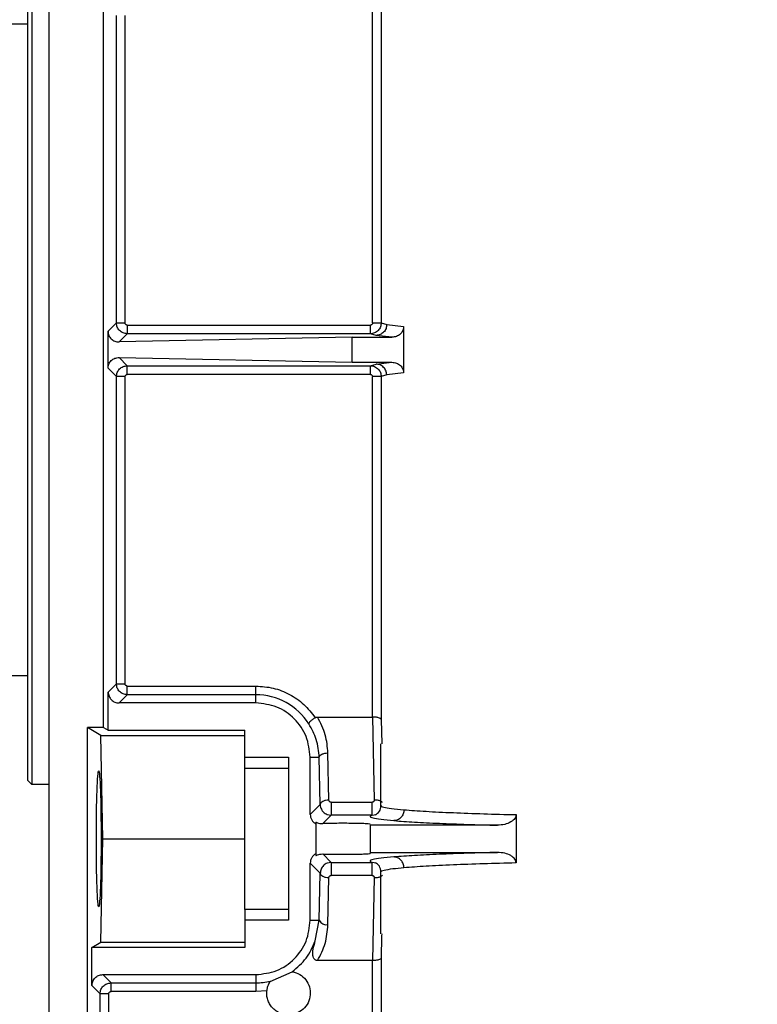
# Model space of a CAD drawing. Header units: inches. Extents: x 170 to 288, y 234 to 248.
# Tile 170 of 192: x 206.6259 to 206.715, y 244.5854 to 244.7043. Entities that reach past the tile are written whole.
import ezdxf

# ---------------------------------------------------------------- set-up
doc = ezdxf.new("R2010")
doc.units = ezdxf.units.IN
doc.header["$LTSCALE"] = 0.25
doc.header["$MEASUREMENT"] = 0
doc.layers.add('ANNOTATIONS', color=1, linetype='Continuous')
doc.layers.add('SLIM E GUIDE MOTOR RH', color=7, linetype='Continuous')
doc.styles.add('ARIAL', font='arial.ttf', dxfattribs={"height": 0.09375})
doc.dimstyles.new('STANDARD$0', dxfattribs={"dimtxt": 0.09375, "dimasz": 0.09375, "dimexe": 0.03125, "dimexo": 0.046875, "dimgap": 0.09, "dimtad": 0, "dimtih": 1, "dimtoh": 1, "dimdec": 4, "dimzin": 0, "dimdsep": 46, "dimtxsty": 'ARIAL', "dimcen": 0.09, "dimadec": 0, "dimazin": 0, "dimtfac": 1, "dimtdec": 4, "dimtofl": 0, "dimtmove": 0, "dimatfit": 1, "dimfxl": 1, "dimtolj": 1, "dimtzin": 0, "dimarcsym": 0})

# ---------------------------------------------------------------- blocks, each defined once
blk = doc.blocks.new('*D15')
at = {"layer": 'ANNOTATIONS', "color": 0, "lineweight": -2, "transparency": 16777216}
for p, q in [((206.2789159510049, 244.2744642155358), (206.2789159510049, 245.4337754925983)), ((206.9035328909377, 244.7789401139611), (206.9035328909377, 245.4337754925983)), ((206.1851659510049, 245.4025254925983), (206.0914159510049, 245.4025254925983)), ((206.9972828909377, 245.4025254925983), (207.0910328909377, 245.4025254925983))]:
    blk.add_line(p, q, dxfattribs=at)
at = {"layer": 'ANNOTATIONS', "color": 0, "transparency": 16777216}
for points in [[(206.1851659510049, 245.4181504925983), (206.1851659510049, 245.3869004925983), (206.2789159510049, 245.4025254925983)], [(206.9972828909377, 245.4181504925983), (206.9972828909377, 245.3869004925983), (206.9035328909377, 245.4025254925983)]]:
    blk.add_solid(points, dxfattribs=at)
at = {"layer": 'defpoints', "color": 0, "transparency": 16777216}
for p in [(206.9035328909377, 245.4025254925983), (206.9035328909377, 244.6851901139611), (206.2789159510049, 244.1807142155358)]:
    blk.add_point(p, dxfattribs=at)
at = {"layer": 'ANNOTATIONS', "color": 0, "transparency": 16777216, "insert": (206.642345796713, 245.4025254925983), "char_height": 0.09375, "attachment_point": 5, "style": 'ARIAL'}
blk.add_mtext('\\A1;27 1/2"', dxfattribs=at)

msp = doc.modelspace()

# ---------------------------------------------------------------- linework, layer by layer
at = {"layer": 'SLIM E GUIDE MOTOR RH'}
for p, q in [((206.6295007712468, 244.5030271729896), (206.6295007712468, 244.775993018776)), ((206.626876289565, 244.7164130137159), (206.626876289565, 244.6124759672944)), ((206.6274009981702, 244.7169379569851), (206.6274009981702, 244.6119510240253)), ((206.6360626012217, 244.6188480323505), (206.6360626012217, 244.7100409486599)), ((206.6685163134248, 244.6676890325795), (206.6685131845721, 244.7087938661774)), ((206.6695651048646, 244.7090751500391), (206.6695651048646, 244.6676890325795)), ((206.6376082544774, 244.6676891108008), (206.6376082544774, 244.7047881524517)), ((206.6386573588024, 244.6676891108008), (206.6386573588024, 244.7047881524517)), ((206.6249076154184, 244.7038145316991), (206.626876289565, 244.7038145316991)), ((206.6365910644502, 244.6666721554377), (206.6376082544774, 244.6676891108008)), ((206.6376082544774, 244.6676891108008), (206.6386573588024, 244.6676891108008)), ((206.6685163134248, 244.6676890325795), (206.6695651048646, 244.6676890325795)), ((206.6695651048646, 244.6676890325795), (206.6702353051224, 244.66749152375)), ((206.6365910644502, 244.6622167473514), (206.6365910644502, 244.6666721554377)), ((206.6389198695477, 244.6674268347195), (206.6389198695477, 244.6663775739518)), ((206.6389198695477, 244.6674268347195), (206.6682541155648, 244.6674268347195)), ((206.6682541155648, 244.6663775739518), (206.6682541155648, 244.6674268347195)), ((206.6702353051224, 244.66749152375), (206.6722612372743, 244.6672503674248)), ((206.6722612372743, 244.6672503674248), (206.6722612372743, 244.6616386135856)), ((206.6379295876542, 244.6653876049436), (206.6389198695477, 244.6663775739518)), ((206.6660567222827, 244.6659547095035), (206.6379295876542, 244.6653876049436)), ((206.6682541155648, 244.6663775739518), (206.6389198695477, 244.6663775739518)), ((206.6660567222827, 244.6629342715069), (206.6660567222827, 244.6659547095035)), ((206.6660567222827, 244.6659547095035), (206.6708638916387, 244.6659547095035)), ((206.6689487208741, 244.666179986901), (206.6682541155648, 244.6663775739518)), ((206.6708638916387, 244.6659547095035), (206.6689487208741, 244.666179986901)), ((206.6379295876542, 244.6635012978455), (206.6660567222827, 244.6629342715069)), ((206.6389198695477, 244.6625113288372), (206.6379295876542, 244.6635012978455)), ((206.6660567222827, 244.6629342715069), (206.6708638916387, 244.6629342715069)), ((206.6689487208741, 244.662708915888), (206.6708638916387, 244.6629342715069)), ((206.6376082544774, 244.6611997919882), (206.6365910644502, 244.6622167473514)), ((206.6389198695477, 244.6625113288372), (206.6682541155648, 244.6625113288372)), ((206.6682541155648, 244.6625113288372), (206.6689487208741, 244.662708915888)), ((206.6682541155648, 244.6614621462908), (206.6682541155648, 244.6625113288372)), ((206.6376082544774, 244.6241008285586), (206.6376082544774, 244.6611997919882)), ((206.6386573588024, 244.6611997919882), (206.6376082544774, 244.6611997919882)), ((206.6386573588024, 244.6241008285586), (206.6386573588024, 244.6611997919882)), ((206.6682541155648, 244.6614621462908), (206.6389198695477, 244.6614621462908)), ((206.6685131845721, 244.620095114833), (206.6685163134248, 244.6611999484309)), ((206.6695651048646, 244.6611999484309), (206.6685163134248, 244.6611999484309)), ((206.6702353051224, 244.661397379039), (206.6695651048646, 244.6611999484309)), ((206.6695651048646, 244.6611999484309), (206.6695651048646, 244.61981375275)), ((206.6722612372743, 244.6616386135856), (206.6702353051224, 244.661397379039)), ((206.626876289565, 244.6250743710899), (206.6249076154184, 244.6250743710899)), ((206.6366123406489, 244.6231050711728), (206.6376082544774, 244.6241008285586)), ((206.6376082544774, 244.6241008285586), (206.6386573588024, 244.6241008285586)), ((206.6389198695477, 244.6238385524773), (206.6544352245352, 244.6238385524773)), ((206.6544352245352, 244.6217935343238), (206.6544352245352, 244.6238385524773)), ((206.6366123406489, 244.6185126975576), (206.6366123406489, 244.6231050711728)), ((206.6379239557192, 244.6217935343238), (206.6389198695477, 244.6227892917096)), ((206.6544352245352, 244.6227892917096), (206.6389198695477, 244.6227892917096)), ((206.6544352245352, 244.6217935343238), (206.6379239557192, 244.6217935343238)), ((206.6618740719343, 244.620095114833), (206.6685131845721, 244.620095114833)), ((206.6685131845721, 244.620095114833), (206.6687181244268, 244.6100703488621)), ((206.6695651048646, 244.61981375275), (206.669621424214, 244.6168645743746)), ((206.6340939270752, 244.5758252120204), (206.6340939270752, 244.6188480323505)), ((206.6360626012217, 244.6188480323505), (206.6340939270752, 244.6188480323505)), ((206.6357203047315, 244.6178565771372), (206.6340939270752, 244.6188480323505)), ((206.6359715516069, 244.605389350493), (206.6357203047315, 244.6178565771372)), ((206.6357203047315, 244.6178565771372), (206.6531229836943, 244.6178565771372)), ((206.6360626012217, 244.6188480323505), (206.6366123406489, 244.6185126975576)), ((206.6366123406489, 244.6185126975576), (206.6531229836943, 244.6185126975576)), ((206.6531229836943, 244.6139090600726), (206.6531229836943, 244.6185126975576)), ((206.6695269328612, 244.6093973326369), (206.6695269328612, 244.6168645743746)), ((206.6632488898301, 244.6100690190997), (206.6631343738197, 244.6157568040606)), ((206.6531229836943, 244.6152318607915), (206.6583722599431, 244.6152318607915)), ((206.6583722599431, 244.6152318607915), (206.6583722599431, 244.5955468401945)), ((206.6609967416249, 244.6083413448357), (206.6609967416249, 244.6152318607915)), ((206.6609967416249, 244.6152318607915), (206.6620849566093, 244.6152318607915)), ((206.662199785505, 244.6095440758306), (206.6620849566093, 244.6152318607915)), ((206.6531229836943, 244.6139090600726), (206.6583722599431, 244.6139090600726)), ((206.6274009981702, 244.6119510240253), (206.626876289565, 244.6124759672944)), ((206.6295007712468, 244.6119510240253), (206.6274009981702, 244.6119510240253)), ((206.6609967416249, 244.6083413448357), (206.662199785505, 244.6095440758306)), ((206.6635164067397, 244.6098119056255), (206.6684700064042, 244.6098119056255)), ((206.6624998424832, 244.607221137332), (206.6635164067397, 244.6082377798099)), ((206.6630311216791, 244.608330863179), (206.6635164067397, 244.6082377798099)), ((206.6684700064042, 244.6082377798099), (206.6635164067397, 244.6082377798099)), ((206.6684700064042, 244.6082377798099), (206.6689606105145, 244.6083321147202)), ((206.6858329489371, 244.608304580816), (206.6858329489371, 244.60247412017)), ((206.6616531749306, 244.6073940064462), (206.6616531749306, 244.6033847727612)), ((206.6835923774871, 244.6070298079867), (206.6682146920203, 244.6070298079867)), ((206.6682146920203, 244.6070298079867), (206.6682146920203, 244.6036343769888)), ((206.6357203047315, 244.5929222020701), (206.6359715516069, 244.605389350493)), ((206.6359715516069, 244.605389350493), (206.6531229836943, 244.605389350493)), ((206.6635164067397, 244.6025409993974), (206.6624998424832, 244.6035575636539)), ((206.6682146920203, 244.6037489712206), (206.6835923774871, 244.6037489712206)), ((206.6609967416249, 244.5955468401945), (206.6609967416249, 244.6024374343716)), ((206.662199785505, 244.6012346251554), (206.6609967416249, 244.6024374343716)), ((206.6635164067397, 244.6025409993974), (206.6630304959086, 244.6024476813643)), ((206.6635164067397, 244.6025409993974), (206.6684700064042, 244.6025409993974)), ((206.6689606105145, 244.6024465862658), (206.6684700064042, 244.6025409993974)), ((206.6620849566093, 244.5955468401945), (206.662199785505, 244.6012346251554)), ((206.6695269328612, 244.5939141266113), (206.6695269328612, 244.6013822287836)), ((206.6631343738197, 244.5950218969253), (206.6632488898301, 244.6007096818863)), ((206.6684700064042, 244.6009667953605), (206.6635164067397, 244.6009667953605)), ((206.6687181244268, 244.6007083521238), (206.6685131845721, 244.5906836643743)), ((206.6531229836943, 244.5968696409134), (206.6531229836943, 244.5922660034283)), ((206.6583722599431, 244.5968696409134), (206.6531229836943, 244.5968696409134)), ((206.6583722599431, 244.5955468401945), (206.6531229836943, 244.5955468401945)), ((206.6609967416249, 244.5955468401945), (206.6620849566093, 244.5955468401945)), ((206.661610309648, 244.5930631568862), (206.6620849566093, 244.5955468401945)), ((206.669621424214, 244.5939141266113), (206.6696167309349, 244.5936635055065)), ((206.6346439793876, 244.5922660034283), (206.6357203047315, 244.5929222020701)), ((206.6357203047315, 244.5929222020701), (206.6531229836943, 244.5929222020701)), ((206.6696167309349, 244.5936635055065), (206.6695651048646, 244.590964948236)), ((206.6346439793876, 244.5876736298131), (206.6346439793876, 244.5922660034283)), ((206.6531229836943, 244.5922660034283), (206.6346439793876, 244.5922660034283)), ((206.6685131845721, 244.5906836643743), (206.6618740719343, 244.5906836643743)), ((206.6685163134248, 244.5764871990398), (206.6685131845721, 244.5906836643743)), ((206.6695651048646, 244.590964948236), (206.6695651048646, 244.5764871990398)), ((206.6561495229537, 244.5881500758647), (206.6588112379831, 244.589341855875)), ((206.6359555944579, 244.5889851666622), (206.6544352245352, 244.5889851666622)), ((206.6369511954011, 244.5879894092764), (206.6359555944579, 244.5889851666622)), ((206.6369511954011, 244.5879894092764), (206.6544352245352, 244.5879894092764)), ((206.6544352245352, 244.5889851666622), (206.6544352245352, 244.58694022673)), ((206.6356395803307, 244.5866778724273), (206.6346439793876, 244.5876736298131)), ((206.6544352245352, 244.58694022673), (206.6369511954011, 244.58694022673)), ((206.6557634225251, 244.5870433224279), (206.6544352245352, 244.58694022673)), ((206.6356395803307, 244.5841295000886), (206.6356395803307, 244.5866778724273)), ((206.6366889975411, 244.5866778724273), (206.6356395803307, 244.5866778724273)), ((206.6366889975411, 244.583736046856), (206.6366889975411, 244.5866778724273))]:
    msp.add_line(p, q, dxfattribs=at)
for centre, radius, start, end in [((206.6544352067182, 244.6152318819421), 0.007557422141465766, 32.16558920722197, 90), ((206.662961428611, 244.5959875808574), 0.0009810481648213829, 206.6958870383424, 280.1535130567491), ((206.6544352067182, 244.595546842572), 0.007557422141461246, 269.9999999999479, 283.3247683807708)]:
    msp.add_arc(centre, radius, start, end, dxfattribs=at)
at = {"layer": 'SLIM E GUIDE MOTOR RH', "extrusion": (0, 0, -1)}
for start_param, end_param in [(4.71238898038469, 7.853981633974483), (1.570796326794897, 4.71238898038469)]:
    msp.add_ellipse((206.6354688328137, 244.605389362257), major_axis=(0, 0.008202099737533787), ratio=0.0349207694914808, start_param=start_param, end_param=end_param, dxfattribs=at)
at = {"layer": 'SLIM E GUIDE MOTOR RH'}
for points, knots in [([(206.6389198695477, 244.6663775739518), (206.6387481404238, 244.6663974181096), (206.6384046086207, 244.666437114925), (206.6379711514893, 244.6667403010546), (206.6376676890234, 244.6671737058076), (206.6376280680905, 244.6675172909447), (206.6376082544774, 244.6676891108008)], [0, 0, 0, 0, 0.249936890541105, 0.4999808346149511, 0.7499507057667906, 1, 1, 1, 1]), ([(206.6389198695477, 244.6674268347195), (206.6388851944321, 244.6674305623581), (206.6388161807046, 244.6674379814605), (206.6387305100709, 244.6674996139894), (206.6386682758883, 244.6675851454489), (206.6386610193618, 244.6676542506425), (206.6386573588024, 244.6676891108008)], [0, 0, 0, 0, 0.25116039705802, 0.4998834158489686, 0.7477158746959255, 1, 1, 1, 1]), ([(206.6695651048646, 244.6676890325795), (206.6695463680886, 244.667522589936), (206.6695085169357, 244.6671863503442), (206.6692145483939, 244.6667503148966), (206.668854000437, 244.6665019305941), (206.6685192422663, 244.6663937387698), (206.6683427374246, 244.666382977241), (206.6682541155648, 244.6663775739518)], [0, 0, 0, 0, 0.2424147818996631, 0.489714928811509, 0.7417726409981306, 0.870345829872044, 1, 1, 1, 1]), ([(206.6685163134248, 244.6676890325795), (206.668512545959, 244.6676544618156), (206.6685050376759, 244.6675855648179), (206.6684438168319, 244.6674996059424), (206.6683579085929, 244.667437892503), (206.6682888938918, 244.6674305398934), (206.6682541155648, 244.6674268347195)], [0, 0, 0, 0, 0.2507695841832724, 0.499765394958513, 0.7479185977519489, 1, 1, 1, 1]), ([(206.6365910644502, 244.6666721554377), (206.6365958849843, 244.6665883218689), (206.6366055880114, 244.6664195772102), (206.6366844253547, 244.6661738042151), (206.6368079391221, 244.6659438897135), (206.6370376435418, 244.6656767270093), (206.6374159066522, 244.6654328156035), (206.6377558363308, 244.6654028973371), (206.6379295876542, 244.6653876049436)], [0, 0, 0, 0, 0.1126629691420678, 0.2267740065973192, 0.3487940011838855, 0.4744927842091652, 0.7313927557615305, 1, 1, 1, 1]), ([(206.6702353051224, 244.66749152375), (206.670217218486, 244.6673273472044), (206.6701893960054, 244.6670747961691), (206.6700284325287, 244.6667705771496), (206.6698624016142, 244.6665609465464), (206.6696567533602, 244.6663915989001), (206.6693581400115, 244.6662270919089), (206.669110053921, 244.6661985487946), (206.6689487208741, 244.666179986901)], [0, 0, 0, 0, 0.2393234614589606, 0.368148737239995, 0.4997294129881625, 0.6313423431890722, 0.7602579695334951, 1, 1, 1, 1]), ([(206.6722612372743, 244.6672503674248), (206.6722563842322, 244.6671678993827), (206.6722466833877, 244.6670030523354), (206.6721419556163, 244.6666819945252), (206.6718888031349, 244.6663206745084), (206.6714226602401, 244.6660151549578), (206.6710529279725, 244.6659751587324), (206.6708638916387, 244.6659547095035)], [0, 0, 0, 0, 0.1172824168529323, 0.2344382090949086, 0.4763492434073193, 0.7322683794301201, 1, 1, 1, 1]), ([(206.6365910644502, 244.6622167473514), (206.6365957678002, 244.6622997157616), (206.6366053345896, 244.662468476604), (206.636683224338, 244.6627134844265), (206.6368072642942, 244.6629440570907), (206.6370368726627, 244.6632118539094), (206.637415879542, 244.6634561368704), (206.6377558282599, 244.6634860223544), (206.6379295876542, 244.6635012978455)], [0, 0, 0, 0, 0.1115232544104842, 0.2268424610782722, 0.347358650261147, 0.4744959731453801, 0.7313969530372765, 1, 1, 1, 1]), ([(206.6708638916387, 244.6629342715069), (206.6710529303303, 244.6629138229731), (206.6714226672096, 244.6628738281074), (206.6718887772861, 244.662568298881), (206.6721420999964, 244.6622069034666), (206.6722465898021, 244.6618857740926), (206.6722563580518, 244.6617209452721), (206.6722612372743, 244.6616386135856)], [0, 0, 0, 0, 0.267733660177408, 0.5236547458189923, 0.7655676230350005, 0.8829014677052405, 0.9999999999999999, 0.9999999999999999, 0.9999999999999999, 0.9999999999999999]), ([(206.6376082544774, 244.6611997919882), (206.6376280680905, 244.6613716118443), (206.6376676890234, 244.6617151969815), (206.6379711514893, 244.6621486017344), (206.6384046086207, 244.6624517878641), (206.6387481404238, 244.6624914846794), (206.6389198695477, 244.6625113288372)], [0, 0, 0, 0, 0.2500492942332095, 0.500019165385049, 0.750063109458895, 1, 1, 1, 1]), ([(206.6389198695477, 244.6614621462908), (206.6389198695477, 244.6615966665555), (206.6389198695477, 244.6618656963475), (206.6389198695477, 244.6622076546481), (206.6389198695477, 244.662452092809), (206.6389198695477, 244.6624915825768), (206.6389198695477, 244.6625113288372)], [0, 0, 0, 0, 0.2500092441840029, 0.4999985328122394, 0.7499818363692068, 0.9999999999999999, 0.9999999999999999, 0.9999999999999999, 0.9999999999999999]), ([(206.6682541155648, 244.6625113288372), (206.6683428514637, 244.6625059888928), (206.6685193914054, 244.6624953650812), (206.6688540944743, 244.6623867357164), (206.6692148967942, 244.6621388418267), (206.6695084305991, 244.6617024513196), (206.6695463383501, 244.661366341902), (206.6695651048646, 244.6611999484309)], [0, 0, 0, 0, 0.1297996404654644, 0.25823619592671, 0.5104149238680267, 0.7576272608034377, 1, 1, 1, 1]), ([(206.6702353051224, 244.661397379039), (206.6702171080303, 244.6615617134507), (206.6701891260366, 244.6618144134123), (206.6700281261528, 244.6621187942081), (206.6698621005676, 244.6623284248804), (206.6696564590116, 244.6624977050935), (206.669357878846, 244.6626619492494), (206.6691099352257, 244.6626904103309), (206.6689487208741, 244.662708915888)], [0, 0, 0, 0, 0.2395723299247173, 0.3683946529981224, 0.4999723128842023, 0.6315630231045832, 0.7604401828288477, 1, 1, 1, 1]), ([(206.6386573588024, 244.6611997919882), (206.638661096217, 244.6612344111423), (206.6386685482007, 244.6613034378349), (206.6387302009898, 244.6613890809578), (206.6388158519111, 244.6614512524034), (206.6388849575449, 244.6614584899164), (206.6389198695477, 244.6614621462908)], [0, 0, 0, 0, 0.2507464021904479, 0.4999600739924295, 0.7473810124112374, 1, 1, 1, 1]), ([(206.6682541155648, 244.6614621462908), (206.6682886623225, 244.6614583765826), (206.6683576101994, 244.6614508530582), (206.6684434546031, 244.6613895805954), (206.668505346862, 244.6613037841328), (206.6685126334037, 244.6612347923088), (206.6685163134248, 244.6611999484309)], [0, 0, 0, 0, 0.2505876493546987, 0.5001188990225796, 0.7475382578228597, 1, 1, 1, 1]), ([(206.6389198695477, 244.6227892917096), (206.6387480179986, 244.6228091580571), (206.6384044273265, 244.6228488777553), (206.637971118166, 244.6231523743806), (206.6376677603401, 244.6235856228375), (206.6376280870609, 244.6239291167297), (206.6376082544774, 244.6241008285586)], [0, 0, 0, 0, 0.2501165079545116, 0.5000693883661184, 0.750085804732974, 1, 1, 1, 1]), ([(206.6389198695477, 244.6238385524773), (206.63888518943, 244.6238422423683), (206.6388161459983, 244.6238495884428), (206.6387305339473, 244.623911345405), (206.638668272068, 244.6239968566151), (206.6386610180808, 244.6240659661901), (206.6386573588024, 244.6241008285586)], [0, 0, 0, 0, 0.2511062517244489, 0.4999186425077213, 0.7477336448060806, 1, 1, 1, 1]), ([(206.6389198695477, 244.6227892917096), (206.6389198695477, 244.6228090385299), (206.6389198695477, 244.6228485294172), (206.6389198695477, 244.6230929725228), (206.6389198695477, 244.6234349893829), (206.6389198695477, 244.6237040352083), (206.6389198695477, 244.6238385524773)], [0, 0, 0, 0, 0.2500079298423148, 0.4999810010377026, 0.750000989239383, 1, 1, 1, 1]), ([(206.6544352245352, 244.6238385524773), (206.6551393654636, 244.6237887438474), (206.6565477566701, 244.6236891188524), (206.658526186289, 244.6228901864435), (206.6602902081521, 244.6216898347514), (206.6611560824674, 244.6205746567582), (206.6615890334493, 244.620017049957)], [0, 0, 0, 0, 0.2499844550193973, 0.500007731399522, 0.7499958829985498, 1, 1, 1, 1]), ([(206.6366123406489, 244.6231050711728), (206.6366320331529, 244.6229331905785), (206.6366714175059, 244.6225894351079), (206.6369748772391, 244.622155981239), (206.6374084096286, 244.6218527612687), (206.637752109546, 244.6218132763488), (206.6379239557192, 244.6217935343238)], [0, 0, 0, 0, 0.250014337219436, 0.5000203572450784, 0.7500156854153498, 1, 1, 1, 1]), ([(206.6609967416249, 244.6152318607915), (206.6608981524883, 244.6160916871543), (206.6607009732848, 244.6178113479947), (206.6591835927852, 244.6199803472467), (206.6570146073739, 244.6214976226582), (206.6552949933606, 244.6216949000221), (206.6544352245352, 244.6217935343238)], [0, 0, 0, 0, 0.2500006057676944, 0.5000035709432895, 0.7500128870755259, 1, 1, 1, 1]), ([(206.6615890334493, 244.620017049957), (206.6616321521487, 244.6200396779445), (206.66172136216, 244.6200864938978), (206.6618220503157, 244.620092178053), (206.6618740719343, 244.620095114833)], [0, 0, 0, 0, 0.4833392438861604, 1, 1, 1, 1]), ([(206.6631343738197, 244.6157568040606), (206.6630732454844, 244.6164920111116), (206.6629477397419, 244.6180015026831), (206.6622380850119, 244.6193853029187), (206.6618740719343, 244.620095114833)], [0, 0, 0, 0, 0.4870560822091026, 1, 1, 1, 1]), ([(206.6695651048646, 244.61981375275), (206.6695558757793, 244.6198355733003), (206.6695386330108, 244.6198763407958), (206.6694368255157, 244.6199426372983), (206.6692832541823, 244.6200018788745), (206.6690827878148, 244.6200460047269), (206.6688407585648, 244.6200831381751), (206.6686418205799, 244.6200904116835), (206.6685131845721, 244.620095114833)], [0, 0, 0, 0, 0.1558671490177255, 0.2912077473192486, 0.4999408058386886, 0.6359517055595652, 0.7646014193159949, 1, 1, 1, 1]), ([(206.6615890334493, 244.620017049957), (206.6614784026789, 244.6199413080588), (206.6612534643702, 244.6197873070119), (206.6609932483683, 244.6195572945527), (206.6608329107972, 244.6193623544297), (206.6608328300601, 244.6192908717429), (206.6608327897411, 244.6192551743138)], [0, 0, 0, 0, 0.246167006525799, 0.5005152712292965, 0.7505644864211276, 1, 1, 1, 1]), ([(206.6620849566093, 244.6152318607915), (206.6620178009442, 244.6159546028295), (206.6618872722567, 244.6173593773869), (206.6611774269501, 244.6186355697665), (206.6608327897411, 244.6192551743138)], [0, 0, 0, 0, 0.5144896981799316, 1, 1, 1, 1]), ([(206.6620849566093, 244.6152318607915), (206.6621042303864, 244.6152993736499), (206.6621427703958, 244.6154343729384), (206.6623867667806, 244.6156057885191), (206.6627295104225, 244.6157279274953), (206.662999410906, 244.6157471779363), (206.6631343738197, 244.6157568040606)], [0, 0, 0, 0, 0.2499899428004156, 0.4998820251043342, 0.7499175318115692, 1, 1, 1, 1]), ([(206.6531229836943, 244.5968696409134), (206.6531229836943, 244.5970432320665), (206.6531229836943, 244.597390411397), (206.6531229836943, 244.5993803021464), (206.6531229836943, 244.6021419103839), (206.6531229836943, 244.6053893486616), (206.6531229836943, 244.6086367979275), (206.6531229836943, 244.6113983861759), (206.6531229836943, 244.6133883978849), (206.6531229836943, 244.613735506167), (206.6531229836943, 244.6139090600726)], [0, 0, 0, 0, 0.1250002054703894, 0.2499982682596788, 0.3749985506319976, 0.4999994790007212, 0.6250004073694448, 0.7500006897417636, 0.875000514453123, 1, 1, 1, 1]), ([(206.6632488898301, 244.6100690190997), (206.6631140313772, 244.6100594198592), (206.6628442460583, 244.6100402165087), (206.6625015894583, 244.6099180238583), (206.6622571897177, 244.6097466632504), (206.6622189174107, 244.6096115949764), (206.662199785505, 244.6095440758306)], [0, 0, 0, 0, 0.249910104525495, 0.4999469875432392, 0.7500289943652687, 1, 1, 1, 1]), ([(206.662199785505, 244.6095440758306), (206.6622084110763, 244.6094335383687), (206.6622243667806, 244.6092290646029), (206.6623519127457, 244.6089072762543), (206.6625450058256, 244.6086445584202), (206.6627908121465, 244.6084424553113), (206.6629518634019, 244.6083676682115), (206.6630311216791, 244.608330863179)], [0, 0, 0, 0, 0.2134104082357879, 0.3947696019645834, 0.660529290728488, 0.8329360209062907, 1, 1, 1, 1]), ([(206.6635164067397, 244.6098119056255), (206.6634986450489, 244.6098129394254), (206.6634636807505, 244.6098149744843), (206.6633958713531, 244.609835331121), (206.6633234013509, 244.6098848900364), (206.6632614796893, 244.609969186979), (206.663253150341, 244.610035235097), (206.6632488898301, 244.6100690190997)], [0, 0, 0, 0, 0.1208434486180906, 0.2378831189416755, 0.4831673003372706, 0.73563701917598, 1, 1, 1, 1]), ([(206.6635164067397, 244.6098119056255), (206.6635164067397, 244.6097305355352), (206.6635164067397, 244.6095677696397), (206.6635164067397, 244.6092958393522), (206.6635164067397, 244.6090257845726), (206.6635164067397, 244.6087723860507), (206.6635164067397, 244.6085526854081), (206.6635164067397, 244.6083827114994), (206.6635164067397, 244.6082673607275), (206.6635164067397, 244.6082476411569), (206.6635164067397, 244.6082377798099)], [0, 0, 0, 0, 0.1249889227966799, 0.2500173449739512, 0.3749867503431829, 0.5000169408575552, 0.6249966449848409, 0.750019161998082, 0.8749897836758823, 0.9999999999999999, 0.9999999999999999, 0.9999999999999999, 0.9999999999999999]), ([(206.6687181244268, 244.6100703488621), (206.668716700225, 244.6100368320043), (206.6687139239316, 244.6099714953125), (206.6686671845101, 244.6098987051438), (206.6686168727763, 244.6098545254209), (206.6685726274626, 244.6098300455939), (206.6685230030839, 244.6098148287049), (206.6684879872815, 244.6098128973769), (206.6684700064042, 244.6098119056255)], [0, 0, 0, 0, 0.2647878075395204, 0.5161688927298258, 0.640506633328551, 0.7584027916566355, 0.875938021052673, 1, 1, 1, 1]), ([(206.6684700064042, 244.6082377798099), (206.6684700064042, 244.6082476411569), (206.6684700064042, 244.6082673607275), (206.6684700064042, 244.6083827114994), (206.6684700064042, 244.6085526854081), (206.6684700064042, 244.6087723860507), (206.6684700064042, 244.6090257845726), (206.6684700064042, 244.6092958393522), (206.6684700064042, 244.6095677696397), (206.6684700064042, 244.6097305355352), (206.6684700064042, 244.6098119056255)], [0, 0, 0, 0, 0.1250102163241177, 0.2499808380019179, 0.3750033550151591, 0.4999830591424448, 0.6250132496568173, 0.7499826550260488, 0.87501107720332, 1, 1, 1, 1]), ([(206.669697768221, 244.6097740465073), (206.6696772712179, 244.6097997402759), (206.6696290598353, 244.6098601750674), (206.6695000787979, 244.6099393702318), (206.6693281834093, 244.6100073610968), (206.6690723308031, 244.6100679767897), (206.6688573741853, 244.6100694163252), (206.6687181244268, 244.6100703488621)], [0, 0, 0, 0, 0.1342633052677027, 0.3158032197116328, 0.4972468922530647, 0.6743145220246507, 1, 1, 1, 1]), ([(206.6688511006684, 244.6082933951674), (206.6690425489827, 244.6084070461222), (206.6694221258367, 244.6086323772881), (206.6694922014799, 244.6091507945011), (206.6695269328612, 244.6094077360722)], [0, 0, 0, 0, 0.5043729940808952, 0.9999999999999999, 0.9999999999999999, 0.9999999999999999, 0.9999999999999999]), ([(206.6695544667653, 244.6093973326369), (206.6695455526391, 244.6093915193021), (206.6694518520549, 244.6093304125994), (206.6698306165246, 244.6092134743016), (206.6706870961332, 244.6090492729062), (206.6717683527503, 244.6089458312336), (206.6723103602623, 244.6088939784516)], [0, 0, 0, 0, 0.03386859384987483, 0.3560087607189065, 0.6771829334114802, 1, 1, 1, 1]), ([(206.6609967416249, 244.6083413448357), (206.6610058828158, 244.6082236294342), (206.6610241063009, 244.6079889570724), (206.6611669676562, 244.6076697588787), (206.6613735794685, 244.6073944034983), (206.6615594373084, 244.6072685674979), (206.6616531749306, 244.6072051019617)], [0, 0, 0, 0, 0.256733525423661, 0.5118129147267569, 0.7537822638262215, 1, 1, 1, 1]), ([(206.6684700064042, 244.6082377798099), (206.6683418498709, 244.6081821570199), (206.6680855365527, 244.6080709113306), (206.6684891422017, 244.6079037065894), (206.669416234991, 244.607739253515), (206.6705384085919, 244.6076347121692), (206.6710994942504, 244.6075824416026)], [0, 0, 0, 0, 0.2499985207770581, 0.4999975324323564, 0.7499992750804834, 1, 1, 1, 1]), ([(206.6723103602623, 244.6088939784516), (206.6722925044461, 244.6087307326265), (206.6722650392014, 244.608479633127), (206.6721133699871, 244.6081766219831), (206.6719573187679, 244.6079674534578), (206.6717644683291, 244.6077977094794), (206.6714840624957, 244.6076319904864), (206.6712510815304, 244.6076019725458), (206.6710994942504, 244.6075824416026)], [0, 0, 0, 0, 0.2389962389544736, 0.3676163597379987, 0.4991371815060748, 0.6306427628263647, 0.7596805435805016, 0.9999999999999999, 0.9999999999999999, 0.9999999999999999, 0.9999999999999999]), ([(206.6723103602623, 244.6088939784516), (206.6731456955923, 244.6088302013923), (206.674770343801, 244.6087061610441), (206.6781105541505, 244.6085460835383), (206.6817615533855, 244.6084100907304), (206.6845050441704, 244.6083389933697), (206.6858329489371, 244.608304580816)], [0, 0, 0, 0, 0.2725284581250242, 0.5300420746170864, 0.7725309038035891, 1, 1, 1, 1]), ([(206.6858329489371, 244.608304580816), (206.6858257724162, 244.6082280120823), (206.6858109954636, 244.6080703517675), (206.6856865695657, 244.6078341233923), (206.6854822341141, 244.6076062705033), (206.6850845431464, 244.6073317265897), (206.6844452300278, 244.6070856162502), (206.683889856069, 244.6070492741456), (206.6835923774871, 244.6070298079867)], [0, 0, 0, 0, 0.08163569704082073, 0.1680935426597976, 0.2798972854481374, 0.4067224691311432, 0.682218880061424, 1, 1, 1, 1]), ([(206.6616531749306, 244.6073940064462), (206.6616642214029, 244.6073976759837), (206.6616869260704, 244.6074052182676), (206.6618674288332, 244.6073244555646), (206.6621325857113, 244.6072364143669), (206.6623779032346, 244.6072262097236), (206.6624998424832, 244.607221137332)], [0, 0, 0, 0, 0.2529953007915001, 0.5200007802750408, 0.7614082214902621, 1, 1, 1, 1]), ([(206.6682146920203, 244.6071443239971), (206.6681717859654, 244.6071584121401), (206.6680911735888, 244.6071848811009), (206.6675261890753, 244.6072172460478), (206.666849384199, 244.6072389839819), (206.6660687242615, 244.607253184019), (206.6651835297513, 244.6072603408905), (206.6642036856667, 244.6072577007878), (206.6632488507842, 244.607245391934), (206.662751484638, 244.6072292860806), (206.6624998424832, 244.607221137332)], [0, 0, 0, 0, 0.1528527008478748, 0.2871813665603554, 0.4029289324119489, 0.500007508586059, 0.6204297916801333, 0.7438764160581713, 0.8704143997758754, 1, 1, 1, 1]), ([(206.6710994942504, 244.6075824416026), (206.6718810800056, 244.6075241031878), (206.6734042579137, 244.6074104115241), (206.6764760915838, 244.6072610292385), (206.6798344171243, 244.6071328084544), (206.6823644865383, 244.6070634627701), (206.6835923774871, 244.6070298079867)], [0, 0, 0, 0, 0.2707843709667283, 0.5277127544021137, 0.770789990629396, 1, 1, 1, 1]), ([(206.6616531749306, 244.6035735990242), (206.6615600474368, 244.603510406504), (206.6613743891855, 244.6033844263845), (206.6611676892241, 244.603110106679), (206.6610234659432, 244.6027907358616), (206.6610057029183, 244.6025559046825), (206.6609967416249, 244.6024374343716)], [0, 0, 0, 0, 0.2448241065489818, 0.4880794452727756, 0.7417404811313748, 1, 1, 1, 1]), ([(206.6616531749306, 244.6033847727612), (206.6616646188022, 244.6033804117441), (206.6616883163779, 244.6033713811), (206.6619121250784, 244.6034893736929), (206.6622705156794, 244.6035309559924), (206.6624998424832, 244.6035575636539)], [0, 0, 0, 0, 0.2516765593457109, 0.5211631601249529, 1, 1, 1, 1]), ([(206.6624998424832, 244.6035575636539), (206.6627489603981, 244.6035495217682), (206.6632414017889, 244.6035336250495), (206.6641857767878, 244.6035211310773), (206.665156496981, 244.6035184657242), (206.6661154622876, 244.6035256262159), (206.6669390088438, 244.6035416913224), (206.6675946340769, 244.6035651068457), (206.6680993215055, 244.6035956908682), (206.668173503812, 244.6036205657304), (206.6682146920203, 244.6036343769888)], [0, 0, 0, 0, 0.1283972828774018, 0.2538080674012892, 0.3761536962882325, 0.4955415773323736, 0.6227250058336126, 0.7297700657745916, 0.8499603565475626, 1, 1, 1, 1]), ([(206.6835923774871, 244.6037489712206), (206.6823644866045, 244.6037152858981), (206.6798344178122, 244.6036458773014), (206.6764760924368, 244.6035176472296), (206.6734042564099, 244.6033684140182), (206.6718810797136, 244.6032546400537), (206.6710994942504, 244.6031962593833)], [0, 0, 0, 0, 0.2292100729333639, 0.4722872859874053, 0.7292155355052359, 1, 1, 1, 1]), ([(206.6858329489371, 244.60247412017), (206.6858259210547, 244.6025500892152), (206.6858114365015, 244.6027066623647), (206.6856886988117, 244.6029413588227), (206.6854867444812, 244.6031684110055), (206.6850928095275, 244.603442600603), (206.6844525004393, 244.6036919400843), (206.6838942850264, 244.6037289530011), (206.6835923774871, 244.6037489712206)], [0, 0, 0, 0, 0.08099396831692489, 0.1669295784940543, 0.2776928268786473, 0.4037755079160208, 0.6775354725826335, 1, 1, 1, 1]), ([(206.6630304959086, 244.6024476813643), (206.662951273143, 244.6024108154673), (206.6627903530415, 244.6023359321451), (206.6625206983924, 244.6021133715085), (206.6622609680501, 244.6017482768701), (206.6622201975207, 244.601405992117), (206.662199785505, 244.6012346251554)], [0, 0, 0, 0, 0.1673494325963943, 0.3399261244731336, 0.6695299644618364, 1, 1, 1, 1]), ([(206.6635164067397, 244.6025409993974), (206.6635164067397, 244.6025311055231), (206.6635164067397, 244.6025113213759), (206.6635164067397, 244.6023959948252), (206.6635164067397, 244.6022260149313), (206.6635164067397, 244.6020063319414), (206.6635164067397, 244.6017529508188), (206.6635164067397, 244.6014829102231), (206.6635164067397, 244.6012109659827), (206.6635164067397, 244.601048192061), (206.6635164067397, 244.6009667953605)], [0, 0, 0, 0, 0.1250154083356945, 0.2499853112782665, 0.3750071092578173, 0.4999860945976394, 0.6249818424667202, 0.7499865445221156, 0.8749783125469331, 1, 1, 1, 1]), ([(206.6710994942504, 244.6031962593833), (206.6705384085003, 244.6031440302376), (206.6694162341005, 244.603039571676), (206.6684891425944, 244.6028749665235), (206.6680855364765, 244.6027077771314), (206.6683418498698, 244.6025965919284), (206.6684700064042, 244.6025409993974)], [0, 0, 0, 0, 0.2500006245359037, 0.5000025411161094, 0.7500015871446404, 1, 1, 1, 1]), ([(206.6684700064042, 244.6009667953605), (206.6684700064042, 244.601048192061), (206.6684700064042, 244.6012109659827), (206.6684700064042, 244.6014829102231), (206.6684700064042, 244.6017529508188), (206.6684700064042, 244.6020063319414), (206.6684700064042, 244.6022260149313), (206.6684700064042, 244.6023959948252), (206.6684700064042, 244.6025113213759), (206.6684700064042, 244.6025311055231), (206.6684700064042, 244.6025409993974)], [0, 0, 0, 0, 0.125021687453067, 0.2500134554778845, 0.3750181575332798, 0.5000139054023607, 0.6249928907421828, 0.7500146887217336, 0.8749845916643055, 1, 1, 1, 1]), ([(206.6695269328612, 244.6013817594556), (206.6694905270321, 244.6016367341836), (206.6694170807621, 244.6021511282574), (206.6690406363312, 244.6023732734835), (206.6688507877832, 244.6024853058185)], [0, 0, 0, 0, 0.4956797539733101, 1, 1, 1, 1]), ([(206.6723103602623, 244.6018847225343), (206.6722925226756, 244.6020484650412), (206.6722650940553, 244.6023002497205), (206.672112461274, 244.6026035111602), (206.6719560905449, 244.6028126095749), (206.6717629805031, 244.6029818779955), (206.6714830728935, 244.6031470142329), (206.6712506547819, 244.6031768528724), (206.6710994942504, 244.6031962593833)], [0, 0, 0, 0, 0.2396655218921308, 0.3685304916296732, 0.5000664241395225, 0.6315933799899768, 0.7603950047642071, 1, 1, 1, 1]), ([(206.6858329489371, 244.60247412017), (206.6845050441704, 244.6024397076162), (206.6817615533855, 244.6023686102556), (206.6781105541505, 244.6022326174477), (206.674770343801, 244.6020725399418), (206.6731456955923, 244.6019484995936), (206.6723103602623, 244.6018847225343)], [0, 0, 0, 0, 0.227469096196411, 0.4699579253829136, 0.7274715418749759, 1, 1, 1, 1]), ([(206.662199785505, 244.6012346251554), (206.6622189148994, 244.6011670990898), (206.6622571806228, 244.6010320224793), (206.6625016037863, 244.600860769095), (206.6628442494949, 244.6007385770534), (206.663114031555, 244.6007193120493), (206.6632488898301, 244.6007096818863)], [0, 0, 0, 0, 0.2499747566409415, 0.500040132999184, 0.750080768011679, 1, 1, 1, 1]), ([(206.6723103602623, 244.6018847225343), (206.6718334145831, 244.6018393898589), (206.6707709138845, 244.6017384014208), (206.6698621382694, 244.6015751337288), (206.6694467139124, 244.6014525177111), (206.6695455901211, 244.6013880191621), (206.6695544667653, 244.6013822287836)], [0, 0, 0, 0, 0.2810993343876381, 0.6262101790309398, 0.9664428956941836, 1, 1, 1, 1]), ([(206.6632488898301, 244.6007096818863), (206.663253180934, 244.6007432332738), (206.6632616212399, 244.6008092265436), (206.6633140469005, 244.6008804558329), (206.663367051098, 244.6009245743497), (206.6634129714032, 244.600948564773), (206.663463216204, 244.6009639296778), (206.6634984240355, 244.6009658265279), (206.6635164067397, 244.6009667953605)], [0, 0, 0, 0, 0.2623258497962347, 0.515976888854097, 0.6416129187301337, 0.7610287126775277, 0.8779433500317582, 1, 1, 1, 1]), ([(206.6684700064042, 244.6009667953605), (206.6684877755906, 244.6009657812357), (206.6685225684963, 244.6009637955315), (206.6685720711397, 244.600948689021), (206.6686165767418, 244.6009242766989), (206.6686669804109, 244.6008801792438), (206.6687146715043, 244.6008076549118), (206.6687169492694, 244.600742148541), (206.6687181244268, 244.6007083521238)], [0, 0, 0, 0, 0.1226021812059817, 0.2400608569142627, 0.3585404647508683, 0.4834721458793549, 0.7335100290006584, 1, 1, 1, 1]), ([(206.6687181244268, 244.6007083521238), (206.6688573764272, 244.6007093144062), (206.6690723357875, 244.6007107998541), (206.6693281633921, 244.6007714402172), (206.6695001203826, 244.6008393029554), (206.6696297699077, 244.600919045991), (206.6696783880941, 244.600980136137), (206.6696993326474, 244.601006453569)], [0, 0, 0, 0, 0.3246760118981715, 0.5011931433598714, 0.6820547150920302, 0.8630302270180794, 0.9999999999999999, 0.9999999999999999, 0.9999999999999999, 0.9999999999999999]), ([(206.6544352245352, 244.5889851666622), (206.6552949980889, 244.5890837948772), (206.6570146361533, 244.5892810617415), (206.6591835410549, 244.5907984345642), (206.6607009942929, 244.5929673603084), (206.6608981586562, 244.5946870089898), (206.6609967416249, 244.5955468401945)], [0, 0, 0, 0, 0.2499876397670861, 0.5000017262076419, 0.7499988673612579, 0.9999999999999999, 0.9999999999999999, 0.9999999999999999, 0.9999999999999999]), ([(206.6618740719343, 244.5906836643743), (206.6622262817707, 244.5913660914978), (206.6629394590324, 244.5927479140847), (206.6630688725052, 244.5942577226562), (206.6631343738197, 244.5950218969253)], [0, 0, 0, 0, 0.4938601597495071, 1, 1, 1, 1]), ([(206.6588112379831, 244.589341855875), (206.6594238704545, 244.589852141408), (206.6606491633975, 244.5908727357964), (206.6612899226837, 244.5923330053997), (206.661610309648, 244.5930631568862)], [0, 0, 0, 0, 0.4999885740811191, 1, 1, 1, 1]), ([(206.6618740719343, 244.5906836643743), (206.661801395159, 244.5906901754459), (206.6616945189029, 244.5906997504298), (206.6615706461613, 244.5907692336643), (206.6614619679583, 244.5908657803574), (206.661358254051, 244.5910463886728), (206.6612726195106, 244.5914585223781), (206.6613347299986, 244.592157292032), (206.6615087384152, 244.5927292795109), (206.661610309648, 244.5930631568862)], [0, 0, 0, 0, 0.07924514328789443, 0.1165354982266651, 0.1544685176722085, 0.2387322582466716, 0.3403641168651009, 0.6149609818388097, 1, 1, 1, 1]), ([(206.6695651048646, 244.590964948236), (206.6695558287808, 244.5909431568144), (206.6695384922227, 244.5909024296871), (206.6694372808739, 244.5908361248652), (206.6692832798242, 244.5907767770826), (206.6690823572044, 244.5907326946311), (206.6688400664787, 244.5906953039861), (206.6686413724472, 244.5906882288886), (206.6685131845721, 244.5906836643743)], [0, 0, 0, 0, 0.1556686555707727, 0.2909372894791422, 0.4996665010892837, 0.6364011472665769, 0.7654234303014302, 1, 1, 1, 1]), ([(206.6588112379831, 244.589341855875), (206.6591259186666, 244.5892526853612), (206.6597552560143, 244.5890743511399), (206.6604942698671, 244.5883952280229), (206.66094795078, 244.5875173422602), (206.6610485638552, 244.5865287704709), (206.6607837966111, 244.5855711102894), (206.6601898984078, 244.5847813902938), (206.6593477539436, 244.5842354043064), (206.6586974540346, 244.584164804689), (206.6583722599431, 244.5841295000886)], [0, 0, 0, 0, 0.1250014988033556, 0.2499934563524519, 0.3750014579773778, 0.5000016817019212, 0.6250135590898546, 0.7500041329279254, 0.8749850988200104, 1, 1, 1, 1]), ([(206.6346439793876, 244.5876736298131), (206.6346636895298, 244.5878455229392), (206.6347030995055, 244.5881892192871), (206.6350061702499, 244.5886228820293), (206.6354398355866, 244.5889260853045), (206.6357836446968, 244.588965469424), (206.6359555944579, 244.5889851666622)], [0, 0, 0, 0, 0.250028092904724, 0.4999254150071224, 0.7498969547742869, 1, 1, 1, 1]), ([(206.6356395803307, 244.5866778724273), (206.6356594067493, 244.5868495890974), (206.6356990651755, 244.5871930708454), (206.6360024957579, 244.587626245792), (206.6364357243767, 244.5879298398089), (206.6367793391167, 244.5879695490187), (206.6369511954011, 244.5879894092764)], [0, 0, 0, 0, 0.2499168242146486, 0.4999041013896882, 0.7498808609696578, 1, 1, 1, 1]), ([(206.6369511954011, 244.58694022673), (206.6369511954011, 244.5870747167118), (206.6369511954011, 244.5873437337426), (206.6369511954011, 244.5876857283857), (206.6369511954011, 244.5879301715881), (206.6369511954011, 244.5879696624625), (206.6369511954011, 244.5879894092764)], [0, 0, 0, 0, 0.2499630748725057, 0.4999950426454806, 0.7499800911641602, 1, 1, 1, 1]), ([(206.6557634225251, 244.5870433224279), (206.6557876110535, 244.5871907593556), (206.6558377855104, 244.5874965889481), (206.6559875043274, 244.5878677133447), (206.6561063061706, 244.5880820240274), (206.6561649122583, 244.5881744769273), (206.6561730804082, 244.5881868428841), (206.6561770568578, 244.5881928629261)], [0, 0, 0, 0, 0.2580151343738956, 0.5352028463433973, 0.7899630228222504, 0.8977490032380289, 1, 1, 1, 1]), ([(206.6366889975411, 244.5866778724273), (206.6366927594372, 244.5867124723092), (206.6367002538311, 244.5867814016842), (206.6367615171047, 244.5868673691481), (206.6368473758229, 244.5869291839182), (206.6369164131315, 244.5869365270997), (206.6369511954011, 244.58694022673)], [0, 0, 0, 0, 0.2508830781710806, 0.4998055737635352, 0.747992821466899, 0.9999999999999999, 0.9999999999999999, 0.9999999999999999, 0.9999999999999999]), ([(206.6583722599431, 244.5841295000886), (206.6581883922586, 244.58414068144), (206.6578206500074, 244.5841630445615), (206.6572934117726, 244.5843416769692), (206.6568135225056, 244.5846180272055), (206.6564024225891, 244.5849906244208), (206.6560772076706, 244.5854401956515), (206.6558555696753, 244.5859477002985), (206.6557361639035, 244.5864914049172), (206.6557543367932, 244.5868593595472), (206.6557634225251, 244.5870433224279)], [0, 0, 0, 0, 0.1250051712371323, 0.2500150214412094, 0.3749860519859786, 0.50000444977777, 0.6250091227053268, 0.7499950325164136, 0.8750073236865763, 1, 1, 1, 1])]:
    msp.add_open_spline(points, degree=3, knots=knots, dxfattribs=at)

# ---------------------------------------------------------------- dimensions: what is measured, and where the dimension line sits
at = {"layer": 'ANNOTATIONS'}
dim = msp.add_linear_dim(base=(206.9035328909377, 245.4025254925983), p1=(206.2789159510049, 244.1807142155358), p2=(206.9035328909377, 244.6851901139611), text='27 1/2"', dimstyle='STANDARD$0', override={"dimexo": 0.09375, "dimtmove": 2}, dxfattribs=at)
dim.commit()
dim.dimension.update_dxf_attribs({"geometry": '*D15', "text_midpoint": (206.642345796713, 245.4025254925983), "dimtype": 160})

doc.saveas('drawing.dxf')
